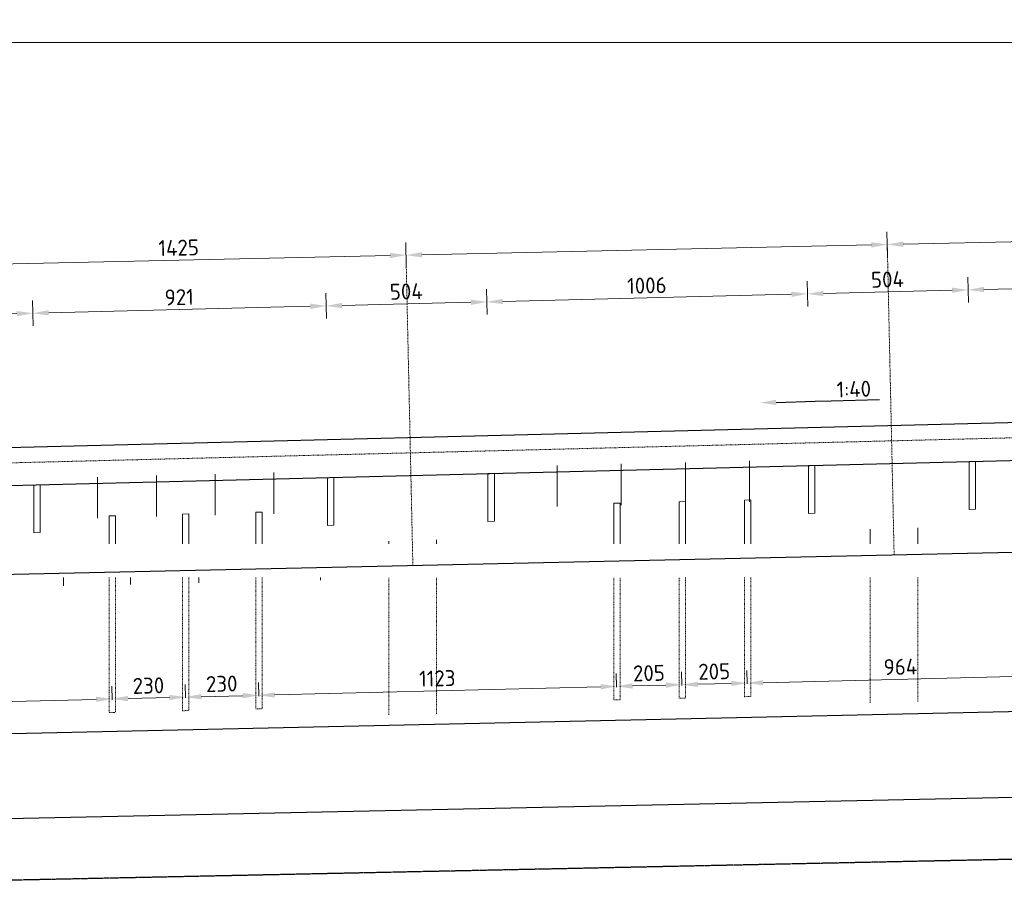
# Model space of a CAD drawing. Header units: millimetres. Extents: x -8028558 to 327273, y -63352 to 83293.
# Tile 20 of 195: x -27613 to -24524, y 10008 to 12783. Entities that reach past the tile are written whole.
import ezdxf
from ezdxf import colors
from ezdxf.entities.mleader import LeaderData, LeaderLine
from ezdxf.math import Vec2, Vec3

# ---------------------------------------------------------------- set-up
doc = ezdxf.new("R2010")
doc.units = ezdxf.units.MM
for name, pattern in [('NLCS-HIDDEN', [4, 2, -2]), ('XX-AFBREEK', [7, 4, -1, 1, -1]), ('XX-HART', [13, 4, -2, 1, -2, 4]), ('ZZ-HIDDEN-SO', [4, 2, -2])]:
    doc.linetypes.add(name, pattern=pattern)
for name, color, linetype, lineweight in [('B-CO-BC-AFBREEKLIJN-GD', 7, 'XX-AFBREEK', 25), ('B-CO-BC-BETONVORM-GD', 90, 'Continuous', 25), ('B-CO-BC-BETONVORM-GN', 10, 'ZZ-HIDDEN-SO', 13), ('B-CO-BC-STORTNAAD-GD', 10, 'BC-STORTNAAD', 25), ('B-CO-BC-WAPENING_HOOFDWAPENING-G', 170, 'Continuous', 18), ('B-CO-BC-WAPENING_HOOFDWAPENING-GN', 140, 'NLCS-HIDDEN', 13), ('X-XX-AL-HARTLIJN-G', 7, 'XX-HART', 18), ('X-XX-AL-M', 7, 'Continuous', 18), ('X-XX-AL-VERWIJZING-T25', 7, 'Continuous', 25)]:
    doc.layers.add(name, color=color, linetype=linetype, lineweight=lineweight)
doc.styles.add('NLCS-ISO-MM20-T25', font='NLCS-ISO.ttf', dxfattribs={"height": 50})
doc.linetypes.add('BC-STORTNAAD', pattern='A,15,-1,[175,NLCS.SHX,S=1,R=0,X=0,Y=0],-1', length=17)
doc.dimstyles.new('NLCS-MM20-T25-PIJL_L0_H4', dxfattribs={"dimscale": 20, "dimtxt": 2.5, "dimasz": 2.5, "dimexe": 2, "dimexo": 2, "dimgap": 0.7, "dimtad": 1, "dimdec": 0, "dimzin": 0, "dimdsep": 46, "dimtxsty": 'NLCS-ISO-MM20-T25', "dimcen": 0, "dimdle": 2, "dimclrd": 256, "dimclre": 256, "dimclrt": 256, "dimadec": 4, "dimazin": 0, "dimtfac": 1, "dimtdec": 3, "dimtofl": 0, "dimtmove": 0, "dimatfit": 3, "dimfxl": 2, "dimfxlon": 1, "dimtfillclr": 256, "dimtolj": 1, "dimtzin": 0, "dimlwd": -1, "dimlwe": -1, "dimarcsym": 0})

# ---------------------------------------------------------------- blocks, each defined once
blk = doc.blocks.new('*D193')
at = {"layer": 'X-XX-AL-M', "transparency": 16777216}
for p, q in [((-29731.3, 12670.7), (-29731.3, 12750.7)), ((-10761.3, 12670.7), (-10761.3, 12750.7)), ((-29681.3, 12710.7), (-10811.3, 12710.7))]:
    blk.add_line(p, q, dxfattribs=at)
for points in [[(-29681.3, 12719.1), (-29681.3, 12702.4), (-29731.3, 12710.7)], [(-10811.3, 12719.1), (-10811.3, 12702.4), (-10761.3, 12710.7)]]:
    blk.add_solid(points, dxfattribs=at)
at = {"layer": 'X-XX-AL-M', "transparency": 16777216, "insert": (-20246.3, 12749.7), "char_height": 50, "attachment_point": 5, "style": 'NLCS-ISO-MM20-T25'}
blk.add_mtext('\\A1;18970', dxfattribs=at)
blk = doc.blocks.new('*D199')
at = {"layer": 'X-XX-AL-M', "transparency": 16777216}
for p, q in [((-26400, 12004), (-26401.8, 12084)), ((-27824.9, 11972.5), (-27826.7, 12052.5)), ((-27775.8, 12013.6), (-26450.9, 12042.9))]:
    blk.add_line(p, q, dxfattribs=at)
for points in [[(-26451, 12051.2), (-26450.7, 12034.5), (-26400.9, 12044)], [(-27776, 12022), (-27775.6, 12005.3), (-27825.8, 12012.5)]]:
    blk.add_solid(points, dxfattribs=at)
at = {"layer": 'X-XX-AL-M', "transparency": 16777216, "insert": (-27114.2, 12067.2), "char_height": 50, "attachment_point": 5, "rotation": 1.2639, "style": 'NLCS-ISO-MM20-T25'}
blk.add_mtext('\\A1;1425', dxfattribs=at)
blk = doc.blocks.new('*D200')
at = {"layer": 'X-XX-AL-M', "transparency": 16777216}
for p, q in [((-24890.4, 12037.3), (-24892.1, 12117.3)), ((-26400, 12004), (-26401.8, 12084)), ((-26350.9, 12045.1), (-24941.2, 12076.2))]:
    blk.add_line(p, q, dxfattribs=at)
for points in [[(-24941.4, 12084.5), (-24941, 12067.8), (-24891.2, 12077.3)], [(-26351.1, 12053.4), (-26350.7, 12036.7), (-26400.9, 12044)]]:
    blk.add_solid(points, dxfattribs=at)
blk = doc.blocks.new('*D201')
at = {"layer": 'X-XX-AL-M', "transparency": 16777216}
for p, q in [((-23380.7, 12070.6), (-23382.5, 12150.6)), ((-24890.4, 12037.3), (-24892.1, 12117.3)), ((-24841.3, 12078.4), (-23431.6, 12109.5))]:
    blk.add_line(p, q, dxfattribs=at)
for points in [[(-23431.8, 12117.8), (-23431.4, 12101.2), (-23381.6, 12110.6)], [(-24841.4, 12086.7), (-24841.1, 12070.1), (-24891.2, 12077.3)]]:
    blk.add_solid(points, dxfattribs=at)
blk = doc.blocks.new('*D215')
at = {"layer": 'X-XX-AL-M', "transparency": 16777216}
for p, q in [((-27570.9, 11821.7), (-27572.9, 11901.6)), ((-28074.7, 11809.1), (-28076.7, 11889)), ((-28025.7, 11850.3), (-27621.8, 11860.4))]:
    blk.add_line(p, q, dxfattribs=at)
for points in [[(-27622, 11868.7), (-27621.6, 11852.1), (-27571.9, 11861.7)], [(-28025.9, 11858.6), (-28025.5, 11842), (-28075.7, 11849.1)]]:
    blk.add_solid(points, dxfattribs=at)
at = {"layer": 'X-XX-AL-M', "transparency": 16777216, "insert": (-27824.8, 11894.3), "char_height": 50, "attachment_point": 5, "rotation": 1.4321, "style": 'NLCS-ISO-MM20-T25'}
blk.add_mtext('\\A1;504', dxfattribs=at)
blk = doc.blocks.new('*D216')
at = {"layer": 'X-XX-AL-M', "transparency": 16777216}
for p, q in [((-26650.1, 11844.7), (-26652.1, 11924.7)), ((-27570.9, 11821.7), (-27572.9, 11901.6)), ((-27521.9, 11862.9), (-26701.1, 11883.4))]:
    blk.add_line(p, q, dxfattribs=at)
for points in [[(-26701.3, 11891.8), (-26700.9, 11875.1), (-26651.1, 11884.7)], [(-27522.1, 11871.2), (-27521.7, 11854.6), (-27571.9, 11861.7)]]:
    blk.add_solid(points, dxfattribs=at)
at = {"layer": 'X-XX-AL-M', "transparency": 16777216, "insert": (-27112.5, 11912.1), "char_height": 50, "attachment_point": 5, "rotation": 1.4321, "style": 'NLCS-ISO-MM20-T25'}
blk.add_mtext('\\A1;921', dxfattribs=at)
blk = doc.blocks.new('*D217')
at = {"layer": 'X-XX-AL-M', "transparency": 16777216}
for p, q in [((-26650.1, 11844.7), (-26652.1, 11924.7)), ((-26146.3, 11857.3), (-26148.3, 11937.3)), ((-26601.2, 11885.9), (-26197.3, 11896))]:
    blk.add_line(p, q, dxfattribs=at)
for points in [[(-26601.4, 11894.2), (-26601, 11877.6), (-26651.1, 11884.7)], [(-26197.5, 11904.3), (-26197.1, 11887.7), (-26147.3, 11897.3)]]:
    blk.add_solid(points, dxfattribs=at)
at = {"layer": 'X-XX-AL-M', "transparency": 16777216, "insert": (-26400.2, 11930), "char_height": 50, "attachment_point": 5, "rotation": 1.4321, "style": 'NLCS-ISO-MM20-T25'}
blk.add_mtext('\\A1;504', dxfattribs=at)
blk = doc.blocks.new('*D245')
at = {"layer": 'X-XX-AL-M', "transparency": 16777216}
for p, q in [((-25140.6, 11882.4), (-25142.6, 11962.4)), ((-26146.3, 11857.3), (-26148.3, 11937.3)), ((-26097.3, 11898.5), (-25191.6, 11921.2))]:
    blk.add_line(p, q, dxfattribs=at)
for points in [[(-25191.8, 11929.5), (-25191.4, 11912.8), (-25141.6, 11922.4)], [(-26097.5, 11906.8), (-26097.1, 11890.2), (-26147.3, 11897.3)]]:
    blk.add_solid(points, dxfattribs=at)
at = {"layer": 'X-XX-AL-M', "transparency": 16777216, "insert": (-25645.4, 11948.8), "char_height": 50, "attachment_point": 5, "rotation": 1.4321, "style": 'NLCS-ISO-MM20-T25'}
blk.add_mtext('\\A1;1006', dxfattribs=at)
blk = doc.blocks.new('*D246')
at = {"layer": 'X-XX-AL-M', "transparency": 16777216}
for p, q in [((-25140.6, 11882.4), (-25142.6, 11962.4)), ((-24636.8, 11895), (-24638.8, 11975)), ((-25091.6, 11923.7), (-24687.8, 11933.8))]:
    blk.add_line(p, q, dxfattribs=at)
for points in [[(-25091.8, 11932), (-25091.4, 11915.3), (-25141.6, 11922.4)], [(-24688, 11942.1), (-24687.5, 11925.4), (-24637.8, 11935)]]:
    blk.add_solid(points, dxfattribs=at)
at = {"layer": 'X-XX-AL-M', "transparency": 16777216, "insert": (-24890.7, 11967.7), "char_height": 50, "attachment_point": 5, "rotation": 1.4321, "style": 'NLCS-ISO-MM20-T25'}
blk.add_mtext('\\A1;504', dxfattribs=at)
blk = doc.blocks.new('*D247')
at = {"layer": 'X-XX-AL-M', "transparency": 16777216}
for p, q in [((-23631.1, 11920.2), (-23633.1, 12000.1)), ((-24636.8, 11895), (-24638.8, 11975)), ((-24587.8, 11936.3), (-23682.1, 11958.9))]:
    blk.add_line(p, q, dxfattribs=at)
for points in [[(-23682.3, 11967.2), (-23681.9, 11950.6), (-23632.1, 11960.1)], [(-24588, 11944.6), (-24587.6, 11927.9), (-24637.8, 11935)]]:
    blk.add_solid(points, dxfattribs=at)
at = {"layer": 'X-XX-AL-M', "transparency": 16777216, "insert": (-24135.9, 11986.6), "char_height": 50, "attachment_point": 5, "rotation": 1.4321, "style": 'NLCS-ISO-MM20-T25'}
blk.add_mtext('\\A1;1006', dxfattribs=at)
blk = doc.blocks.new('*D270')
at = {"layer": 'X-XX-AL-M', "transparency": 16777216}
for p, q in [((-27323, 10649.2), (-27324, 10691.7)), ((-28235.2, 10626.4), (-28236.2, 10668.9)), ((-28185.3, 10630.2), (-27373, 10650.5))]:
    blk.add_line(p, q, dxfattribs=at)
for points in [[(-27373.2, 10658.8), (-27372.8, 10642.2), (-27323, 10651.7)], [(-28185.5, 10638.5), (-28185.1, 10621.8), (-28235.2, 10628.9)]]:
    blk.add_solid(points, dxfattribs=at)
at = {"layer": 'X-XX-AL-M', "transparency": 16777216, "insert": (-27780.1, 10679.3), "char_height": 50, "attachment_point": 5, "rotation": 1.4321, "style": 'NLCS-ISO-MM20-T25'}
blk.add_mtext('\\A1;913', dxfattribs=at)
blk = doc.blocks.new('*D271')
at = {"layer": 'X-XX-AL-M', "transparency": 16777216}
for p, q in [((-27323, 10649.2), (-27324, 10691.7)), ((-27093, 10655), (-27094.1, 10697.5)), ((-27273, 10653), (-27143.1, 10656.2))]:
    blk.add_line(p, q, dxfattribs=at)
for points in [[(-27273.3, 10661.3), (-27272.8, 10644.7), (-27323, 10651.7)], [(-27143.3, 10664.6), (-27142.9, 10647.9), (-27093.1, 10657.5)]]:
    blk.add_solid(points, dxfattribs=at)
at = {"layer": 'X-XX-AL-M', "transparency": 16777216, "insert": (-27209, 10693.6), "char_height": 50, "attachment_point": 5, "rotation": 1.4321, "style": 'NLCS-ISO-MM20-T25'}
blk.add_mtext('\\A1;230', dxfattribs=at)
blk = doc.blocks.new('*D272')
at = {"layer": 'X-XX-AL-M', "transparency": 16777216}
for p, q in [((-27093, 10655), (-27094.1, 10697.5)), ((-26863.1, 10660.7), (-26864.2, 10703.2)), ((-27043.1, 10658.7), (-26913.2, 10662))]:
    blk.add_line(p, q, dxfattribs=at)
for points in [[(-27043.3, 10667.1), (-27042.9, 10650.4), (-27093.1, 10657.5)], [(-26913.4, 10670.3), (-26912.9, 10653.6), (-26863.2, 10663.2)]]:
    blk.add_solid(points, dxfattribs=at)
at = {"layer": 'X-XX-AL-M', "transparency": 16777216, "insert": (-26979.1, 10699.3), "char_height": 50, "attachment_point": 5, "rotation": 1.4321, "style": 'NLCS-ISO-MM20-T25'}
blk.add_mtext('\\A1;230', dxfattribs=at)
blk = doc.blocks.new('*D273')
at = {"layer": 'X-XX-AL-M', "transparency": 16777216}
for p, q in [((-25740.5, 10688.8), (-25741.5, 10731.3)), ((-26863.1, 10660.7), (-26864.2, 10703.2)), ((-26813.2, 10664.5), (-25790.5, 10690))]:
    blk.add_line(p, q, dxfattribs=at)
for points in [[(-25790.7, 10698.4), (-25790.3, 10681.7), (-25740.5, 10691.3)], [(-26813.4, 10672.8), (-26813, 10656.1), (-26863.2, 10663.2)]]:
    blk.add_solid(points, dxfattribs=at)
at = {"layer": 'X-XX-AL-M', "transparency": 16777216, "insert": (-26302.8, 10716.3), "char_height": 50, "attachment_point": 5, "rotation": 1.4321, "style": 'NLCS-ISO-MM20-T25'}
blk.add_mtext('\\A1;1123', dxfattribs=at)
blk = doc.blocks.new('*D274')
at = {"layer": 'X-XX-AL-M', "transparency": 16777216}
for p, q in [((-25740.5, 10688.8), (-25741.5, 10731.3)), ((-25535.5, 10693.9), (-25536.6, 10736.4)), ((-25690.5, 10692.5), (-25585.6, 10695.2))]:
    blk.add_line(p, q, dxfattribs=at)
for points in [[(-25690.7, 10700.9), (-25690.3, 10684.2), (-25740.5, 10691.3)], [(-25585.8, 10703.5), (-25585.4, 10686.8), (-25535.6, 10696.4)]]:
    blk.add_solid(points, dxfattribs=at)
at = {"layer": 'X-XX-AL-M', "transparency": 16777216, "insert": (-25639, 10732.8), "char_height": 50, "attachment_point": 5, "rotation": 1.4321, "style": 'NLCS-ISO-MM20-T25'}
blk.add_mtext('\\A1;205', dxfattribs=at)
blk = doc.blocks.new('*D275')
at = {"layer": 'X-XX-AL-M', "transparency": 16777216}
for p, q in [((-25535.5, 10693.9), (-25536.6, 10736.4)), ((-25330.6, 10699.1), (-25331.7, 10741.5)), ((-25485.6, 10697.7), (-25380.6, 10700.3))]:
    blk.add_line(p, q, dxfattribs=at)
for points in [[(-25485.8, 10706), (-25485.4, 10689.3), (-25535.6, 10696.4)], [(-25380.8, 10708.6), (-25380.4, 10692), (-25330.7, 10701.5)]]:
    blk.add_solid(points, dxfattribs=at)
at = {"layer": 'X-XX-AL-M', "transparency": 16777216, "insert": (-25434.1, 10738), "char_height": 50, "attachment_point": 5, "rotation": 1.4321, "style": 'NLCS-ISO-MM20-T25'}
blk.add_mtext('\\A1;205', dxfattribs=at)
blk = doc.blocks.new('*D276')
at = {"layer": 'X-XX-AL-M', "transparency": 16777216}
for p, q in [((-24367.4, 10723.1), (-24368.5, 10765.6)), ((-25330.6, 10699.1), (-25331.7, 10741.5)), ((-25280.7, 10702.8), (-24417.4, 10724.4))]:
    blk.add_line(p, q, dxfattribs=at)
for points in [[(-24417.6, 10732.7), (-24417.2, 10716), (-24367.5, 10725.6)], [(-25280.9, 10711.1), (-25280.5, 10694.5), (-25330.7, 10701.5)]]:
    blk.add_solid(points, dxfattribs=at)
at = {"layer": 'X-XX-AL-M', "transparency": 16777216, "insert": (-24850, 10752.6), "char_height": 50, "attachment_point": 5, "rotation": 1.4321, "style": 'NLCS-ISO-MM20-T25'}
blk.add_mtext('\\A1;964', dxfattribs=at)

msp = doc.modelspace()

# ---------------------------------------------------------------- linework, layer by layer
at = {"layer": 'B-CO-BC-AFBREEKLIJN-GD', "flags": 128}
msp.add_lwpolyline([(-9200.6, 10467.7), (-31256.7, 10007.5)], dxfattribs=at)
at = {"layer": 'B-CO-BC-BETONVORM-GD', "flags": 128}
for points in [[(-29599.6, 11367.1), (-29576.9, 11392.7), (-10744.7, 11863.5)], [(-29509.5, 11249.3), (-29486.9, 11274.9), (-10654.6, 11745.7)]]:
    msp.add_lwpolyline(points, dxfattribs=at)
at = {"layer": 'B-CO-BC-BETONVORM-GN', "flags": 128}
msp.add_lwpolyline([(-10735, 11815), (-29731.3, 11340.1), (-29731.3, 11367.1)], dxfattribs=at)
at = {"layer": 'B-CO-BC-WAPENING_HOOFDWAPENING-G', "flags": 128}
for points in [[(-25323.3, 11399), (-25323.3, 11270.2)], [(-25926.7, 11383.9), (-25926.7, 11255.1)], [(-25725.6, 11389), (-25725.6, 11260.1)], [(-25524.4, 11394), (-25524.4, 11265.2)], [(-27368.3, 11347.9), (-27368.3, 11219.1)], [(-27184.1, 11352.5), (-27184.1, 11223.7)], [(-27000, 11357.1), (-27000, 11228.3)], [(-26815.8, 11361.7), (-26815.8, 11232.9)], [(-25339.6, 11275.6), (-25319.6, 11276.1)], [(-25339.6, 11275.6), (-25339.6, 11092.6)], [(-25319.6, 11276.1), (-25319.6, 11093.1)], [(-25749.5, 11265.4), (-25729.5, 11265.9)], [(-25749.5, 11265.4), (-25749.5, 11083.6)], [(-25729.5, 11265.9), (-25729.5, 11084)], [(-25544.5, 11270.5), (-25524.5, 11271)], [(-25544.5, 11270.5), (-25544.5, 11088.1)], [(-25524.5, 11271), (-25524.5, 11088.6)], [(-27332, 11225.8), (-27312, 11226.3)], [(-27332, 11225.8), (-27332, 11048.7)], [(-27312, 11226.3), (-27312, 11049.1)], [(-27102, 11231.6), (-27082, 11232.1)], [(-27102, 11231.6), (-27102, 11053.7)], [(-27082, 11232.1), (-27082, 11054.2)], [(-26872.1, 11237.3), (-26852.1, 11237.8)], [(-26872.1, 11237.3), (-26872.1, 11061.4)], [(-26852.1, 11237.8), (-26852.1, 11061.9)], [(-24945.2, 11101.3), (-24945.2, 11184.5)], [(-24795.3, 11104.6), (-24795.3, 11188.3)], [(-26304.8, 11071.3), (-26304.8, 11150.5)], [(-26454.7, 11068), (-26454.7, 11146.8)], [(-25775, 11122.1), (-25775, 11043.9)], [(-25572.1, 11126.6), (-25572.1, 11048.4)], [(-25344.3, 11131.6), (-25344.3, 11053.5)], [(-25147.5, 11135.9), (-25147.5, 11057.8)], [(-27264.8, 11089.2), (-27264.8, 11011.1)], [(-27050.8, 11094), (-27050.8, 11015.8)], [(-26669.6, 11102.4), (-26669.6, 11024.2)], [(-26054.5, 11115.9), (-26054.5, 11037.8)], [(-27475.1, 11084.6), (-27475.1, 11006.4)]]:
    msp.add_lwpolyline(points, dxfattribs=at)
at = {"layer": 'B-CO-BC-WAPENING_HOOFDWAPENING-G'}
for points in [[(-25138.1, 11383.7), (-25138.1, 11233.7), (-25118.2, 11234.2), (-25118.2, 11384.2)], [(-24634.3, 11396.3), (-24634.3, 11246.3), (-24614.3, 11246.8), (-24614.3, 11396.8)], [(-26647.7, 11345.9), (-26647.7, 11195.9), (-26627.7, 11196.4), (-26627.7, 11346.4)], [(-26143.8, 11358.5), (-26143.8, 11208.5), (-26123.8, 11209), (-26123.8, 11359)], [(-27568.4, 11322.9), (-27568.4, 11172.9), (-27548.4, 11173.4), (-27548.4, 11323.4)]]:
    msp.add_lwpolyline(points, close=True, dxfattribs=at)
at = {"layer": 'B-CO-BC-WAPENING_HOOFDWAPENING-GN', "flags": 128}
for points in [[(-25339.6, 11092.6), (-25339.6, 10658.8)], [(-25319.6, 11093.1), (-25319.6, 10659.3)], [(-24945.2, 11101.3), (-24945.2, 10639.5)], [(-24795.3, 11104.6), (-24795.3, 10643.3)], [(-26872.1, 11061.4), (-26872.1, 10620.5)], [(-26852.1, 11061.9), (-26852.1, 10621)], [(-26454.7, 11068), (-26454.7, 10601.8)], [(-26304.8, 11071.3), (-26304.8, 10605.5)], [(-25749.5, 11083.6), (-25749.5, 10648.6)], [(-25729.5, 11084), (-25729.5, 10649.1)], [(-25544.5, 11088.1), (-25544.5, 10653.7)], [(-25524.5, 11088.6), (-25524.5, 10654.2)], [(-27332, 11048.7), (-27332, 10609)], [(-27312, 11049.1), (-27312, 10609.5)], [(-27102, 11053.7), (-27102, 10614.8)], [(-27082, 11054.2), (-27082, 10615.3)], [(-25339.6, 10658.8), (-25319.6, 10659.3)], [(-25749.5, 10648.6), (-25729.5, 10649.1)], [(-25544.5, 10653.7), (-25524.5, 10654.2)], [(-27332, 10609), (-27312, 10609.5)], [(-27102, 10614.8), (-27082, 10615.3)], [(-26872.1, 10620.5), (-26852.1, 10621)]]:
    msp.add_lwpolyline(points, dxfattribs=at)
at = {"layer": 'X-XX-AL-VERWIJZING-T25', "flags": 128}
for points in [[(-9301.7, 10946.5), (-30956.7, 10468.7)], [(-30956.7, 10206.2), (-9301.7, 10665.8)]]:
    msp.add_lwpolyline(points, dxfattribs=at)

# ---------------------------------------------------------------- dimensions: what is measured, and where the dimension line sits
at = {"layer": 'X-XX-AL-M'}
dim = msp.add_linear_dim(base=(-10761.3, 12710.7), p1=(-29731.3, 11417.4), p2=(-10761.3, 11863.1), dimstyle='NLCS-MM20-T25-PIJL_L0_H4', dxfattribs=at)
dim.commit()
dim.dimension.update_dxf_attribs({"geometry": '*D193', "text_midpoint": (-20246.3, 12749.7)})
for base, p1, p2, angle, picture, middle in [((-23632.1, 11960.1), (-24624.3, 11396.5), (-23618.6, 11421.6), 181.4321, '*D247', (-24135.9, 11986.6)), ((-24637.8, 11935), (-25128.2, 11383.9), (-24624.3, 11396.5), 181.4321, '*D246', (-24890.7, 11967.7)), ((-26147.3, 11897.3), (-26637.7, 11346.2), (-26133.8, 11358.8), 181.4321, '*D217', (-26400.2, 11930)), ((-25141.6, 11922.4), (-26133.8, 11358.8), (-25128.2, 11383.9), 181.4321, '*D245', (-25645.4, 11948.8)), ((-27571.9, 11861.7), (-28062.2, 11310.6), (-27558.4, 11323.1), 181.4321, '*D215', (-27824.8, 11894.3)), ((-26651.1, 11884.7), (-27558.4, 11323.1), (-26637.7, 11346.2), 181.4321, '*D216', (-27112.5, 11912.1)), ((-24367.4528, 10725.6232), (-25329.5899, 10659.0663), (-24366.3908, 10683.1463), 1.4321, '*D276', (-24850.027, 10752.571)), ((-25740.5, 10691.3), (-26862.1, 10620.8), (-25739.5, 10648.8), 1.4321, '*D273', (-26302.8, 10716.3)), ((-25535.6, 10696.4), (-25739.5, 10648.8), (-25534.5, 10653.9), 1.4321, '*D274', (-25639, 10732.8)), ((-25330.7, 10701.5), (-25534.5, 10653.9), (-25329.6, 10659.1), 1.4321, '*D275', (-25434.1, 10738)), ((-27093.1, 10657.5), (-27322, 10609.3), (-27092, 10615), 1.4321, '*D271', (-27209, 10693.6)), ((-26863.2, 10663.2), (-27092, 10615), (-26862.1, 10620.8), 1.4321, '*D272', (-26979.1, 10699.3)), ((-27323.0293, 10651.7338), (-28234.1823, 10586.4515), (-27321.9674, 10609.2569), 1.4321, '*D270', (-27780.1115, 10679.3189))]:
    dim = msp.add_linear_dim(base=base, p1=p1, p2=p2, angle=angle, dimstyle='NLCS-MM20-T25-PIJL_L0_H4', dxfattribs=at)
    dim.commit()
    dim.dimension.update_dxf_attribs({"geometry": picture, "text_midpoint": middle})

# ---------------------------------------------------------------- leaders
at = {"layer": 'X-XX-AL-VERWIJZING-T25'}
ml = msp.add_multileader_mtext('Standard', dxfattribs=at)
ml.set_content('1:40', color=256, style='NLCS-ISO-MM20-T25')
ml.set_leader_properties(color=256, linetype='ByLayer', lineweight=-1)
ml.build(insert=Vec2(0, 0))
ml.multileader.update_dxf_attribs({"text_left_attachment_type": 5, "text_right_attachment_type": 5, "dogleg_length": 50, "arrow_head_size": 50})
ctx = ml.context
ctx.base_point, ctx.char_height, ctx.arrow_head_size, ctx.landing_gap_size, ctx.plane_origin, ctx.plane_x_axis, ctx.plane_y_axis = Vec3(-25067.2, 11586.8), 50, 50, 18, Vec3(-25290, 11580.7), Vec3(0.999624, 0.027417), Vec3(-0.027417, 0.999624)
ctx.left_attachment, ctx.right_attachment = 5, 5
notes = []
notes.append((ctx, [(0, (1, 1, 0), (-25117.2, 11585.5), (0.999624, 0.027417), 50, [(0, [(-25290, 11580.7)], 0, [])])]))
ctx.mtext.insert, ctx.mtext.text_direction, ctx.mtext.rotation, ctx.mtext.flow_direction = Vec3(-25050.8, 11647.3), Vec3(0.999624, 0.027417), 0.027421, 5
for ctx, leaders in notes:
    for number, flags, end, landing, length, lines in leaders:
        leader = LeaderData()
        leader.index, (leader.has_last_leader_line, leader.has_dogleg_vector, leader.attachment_direction) = number, flags
        leader.last_leader_point, leader.dogleg_vector, leader.dogleg_length = Vec3(end), Vec3(landing), length
        for number, points, colour, breaks in lines:
            line = LeaderLine()
            line.index, line.vertices, line.color, line.breaks = number, Vec3.list(points), colors.encode_raw_color(colour), breaks
            leader.lines.append(line)
        ctx.leaders.append(leader)

# ---------------------------------------------------------------- next in the draw order: leaders
ml = msp.add_multileader_mtext('Standard', dxfattribs=at)
ml.set_content('3+1{\\H1.08333x;Ø\\H1x;16No2a+2b}', color=256, style='NLCS-ISO-MM20-T25')
ml.set_leader_properties(color=256, linetype='ByLayer', lineweight=-1)
ml.build(insert=Vec2(0, 0))
ml.multileader.update_dxf_attribs({"text_left_attachment_type": 5, "text_right_attachment_type": 5, "dogleg_length": 50, "arrow_head_size": 50})
ctx = ml.context
ctx.base_point, ctx.char_height, ctx.arrow_head_size, ctx.landing_gap_size, ctx.plane_origin = Vec3(-31012.3, 11047.6), 50, 50, 18, Vec3(-29166.5, 11058.5)
ctx.left_attachment, ctx.right_attachment = 5, 5
notes = []
notes.append((ctx, [(0, (1, 1, 0), (-30451.7, 11047.6), (-1, 0), 50, [(0, [(-30334.8, 11076.6)], 0, [])])]))
ctx.mtext.insert, ctx.mtext.width, ctx.mtext.flow_direction = Vec3(-30994.3, 11112.6), 17045.571, 5
ctx.mtext.has_bg_fill, ctx.mtext.bg_color, ctx.mtext.bg_scale_factor, ctx.mtext.bg_transparency, ctx.mtext.use_window_bg_color = 1, -1027028792, 1.5, 0, 1
for ctx, leaders in notes:
    for number, flags, end, landing, length, lines in leaders:
        leader = LeaderData()
        leader.index, (leader.has_last_leader_line, leader.has_dogleg_vector, leader.attachment_direction) = number, flags
        leader.last_leader_point, leader.dogleg_vector, leader.dogleg_length = Vec3(end), Vec3(landing), length
        for number, points, colour, breaks in lines:
            line = LeaderLine()
            line.index, line.vertices, line.color, line.breaks = number, Vec3.list(points), colors.encode_raw_color(colour), breaks
            leader.lines.append(line)
        ctx.leaders.append(leader)

# ---------------------------------------------------------------- next in the draw order: linework, layer by layer
at = {"layer": 'B-CO-BC-STORTNAAD-GD', "flags": 128}
msp.add_lwpolyline([(-9301.7, 11446.5), (-30956.7, 10968.7)], dxfattribs=at)
at = {"layer": 'X-XX-AL-HARTLIJN-G', "flags": 128}
for points in [[(-24869.7, 11103), (-24891.2, 12077.3)], [(-26379.4, 11069.7), (-26400.9, 12044)]]:
    msp.add_lwpolyline(points, dxfattribs=at)

# ---------------------------------------------------------------- next in the draw order: dimensions: what is measured, and where the dimension line sits
at = {"layer": 'X-XX-AL-M'}
for base, p1, p2, picture, middle in [((-23381.6, 12110.6), (-24869.7, 11103), (-23360.1, 11136.3), '*D201', (-24136.4, 12093.9)), ((-24891.2, 12077.3), (-26379.4, 11069.7), (-24869.7, 11103), '*D200', (-25646.1, 12060.6))]:
    dim = msp.add_linear_dim(base=base, p1=p1, p2=p2, angle=181.2639, text=' ', dimstyle='NLCS-MM20-T25-PIJL_L0_H4', dxfattribs=at)
    dim.commit()
    dim.dimension.update_dxf_attribs({"geometry": picture, "text_midpoint": middle})
dim = msp.add_linear_dim(base=(-26400.9, 12044), p1=(-27804.3, 11038.3), p2=(-26379.4, 11069.7), angle=181.2639, dimstyle='NLCS-MM20-T25-PIJL_L0_H4', dxfattribs=at)
dim.commit()
dim.dimension.update_dxf_attribs({"geometry": '*D199', "text_midpoint": (-27114.2, 12067.2)})

doc.saveas('drawing.dxf')
